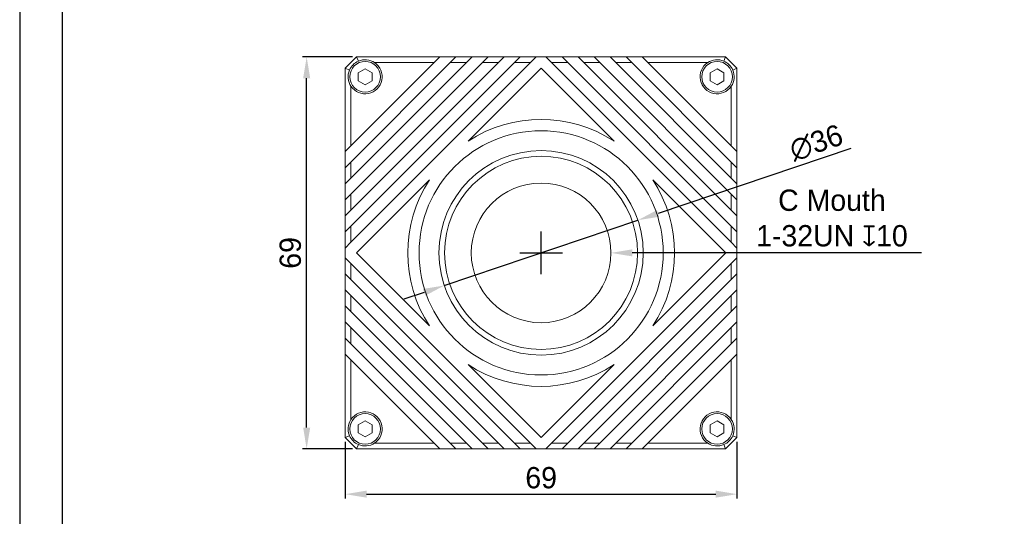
# Model space of a CAD drawing. Header units: millimetres. Extents: x 0 to 297, y 0 to 210.
# Tile 2 of 48: x 0 to 116, y 83 to 141. Entities that reach past the tile are written whole.
import ezdxf
from ezdxf.enums import TextEntityAlignment as Align

# ---------------------------------------------------------------- set-up
doc = ezdxf.new("R2010")
doc.units = ezdxf.units.MM
doc.layers.add('1', color=7, linetype='Continuous', true_color=0xffffff)
doc.styles.add('LL', font='txt')
doc.dimstyles.new('ISO-25', dxfattribs={"dimtxt": 2.5, "dimasz": 2.5, "dimexe": 0.5, "dimexo": 0.5, "dimtad": 1, "dimlfac": 1.5, "dimtxsty": 'LL', "dimcen": 2.5, "dimadec": 0, "dimazin": 0, "dimtfac": 1, "dimtmove": 0, "dimatfit": 3, "dimfxl": 1, "dimarcsym": 0})
doc.dimstyles.new('ISO-25(2)', dxfattribs={"dimtxt": 2.5, "dimasz": 2.5, "dimexe": 0.5, "dimexo": 0.5, "dimtad": 1, "dimtih": 1, "dimtoh": 1, "dimlfac": 1.5, "dimtxsty": 'LL', "dimcen": 2.5, "dimadec": 0, "dimazin": 0, "dimtfac": 1, "dimtofl": 0, "dimtmove": 0, "dimatfit": 3, "dimfxl": 1, "dimarcsym": 0})

# ---------------------------------------------------------------- blocks, each defined once
blk = doc.blocks.new('Machine Drawing')
blk.add_lwpolyline([(8707.22, 6904.8), (8994.22, 6904.8), (8994.22, 7104.8), (8707.22, 7104.8)], close=True)
at = {"layer": '1'}
blk.add_lwpolyline([(8999.22, 7109.8), (8702.22, 7109.8), (8702.22, 6899.8), (8999.22, 6899.8)], close=True, dxfattribs=at)
at = {"style": 'LL', "flags": 8}
for tag, p in [('DESIGNER', (8878.03, 6920.71)), ('DOCUMENT.NAME', (8972.8, 6920.71)), ('AUDITOR', (8878.03, 6914.34)), ('SCALE', (8893.14, 6914.34)), ('TOLERANCE', (8904.35, 6914.34)), ('UNIT', (8915.56, 6914.34)), ('WEIGHT', (8926.77, 6914.34)), ('DOCUMENT.NUMBER', (8972.8, 6914.34)), ('APPROVER', (8878.03, 6907.98)), ('APPROVAL.TIME', (8921.16, 6907.98)), ('VERSION', (8960.87, 6907.98))]:
    blk.add_attdef(tag, text='', height=2, dxfattribs=at).set_placement(p, align=Align.MIDDLE_CENTER)
blk = doc.blocks.new('*D20')
at = {"color": 0, "lineweight": -2, "transparency": 16777216}
for p, q in [((61.24, 111.35), (61.24, 116.35)), ((58.74, 113.85), (63.74, 113.85)), ((105.89, 113.85), (71.94, 113.85))]:
    blk.add_line(p, q, dxfattribs=at)
at = {"color": 0, "lineweight": 18, "transparency": 16777216}
blk.add_solid([(71.94, 114.27), (71.94, 113.44), (69.44, 113.85)], dxfattribs=at)
at = {"layer": 'Defpoints', "color": 0, "lineweight": 18, "transparency": 16777216}
for p in [(53.04, 113.85), (69.44, 113.85)]:
    blk.add_point(p, dxfattribs=at)
at = {"color": 0, "lineweight": 18, "transparency": 16777216, "insert": (95.39, 117.93), "char_height": 2.5, "attachment_point": 5, "style": 'LL'}
blk.add_mtext('C Mouth\\P1-32UN {\\Fgdt|c134;x}10', dxfattribs=at)
blk = doc.blocks.new('*D21')
at = {"color": 0, "lineweight": -2, "transparency": 16777216}
for p, q in [((97.6, 126.11), (74.98, 118.49)), ((49.87, 110.02), (72.61, 117.69)), ((47.5, 109.22), (45.13, 108.42))]:
    blk.add_line(p, q, dxfattribs=at)
at = {"color": 0, "lineweight": 18, "transparency": 16777216}
for points in [[(74.84, 118.88), (75.11, 118.09), (72.61, 117.69)], [(47.36, 109.62), (47.63, 108.83), (49.87, 110.02)]]:
    blk.add_solid(points, dxfattribs=at)
at = {"layer": 'Defpoints', "color": 0, "lineweight": 18, "transparency": 16777216}
for p in [(72.61, 117.69), (49.87, 110.02)]:
    blk.add_point(p, dxfattribs=at)
at = {"color": 0, "lineweight": 18, "transparency": 16777216, "insert": (93.55, 126.77), "char_height": 2.5, "attachment_point": 5, "rotation": 18.6284, "style": 'LL'}
blk.add_mtext('∅36', dxfattribs=at)
blk = doc.blocks.new('*D22')
at = {"color": 0, "lineweight": -2, "transparency": 16777216}
for p, q in [((38.24, 91.69), (38.24, 85.03)), ((84.24, 91.69), (84.24, 85.03)), ((40.74, 85.53), (81.74, 85.53))]:
    blk.add_line(p, q, dxfattribs=at)
at = {"color": 0, "lineweight": 18, "transparency": 16777216}
for points in [[(40.74, 85.95), (40.74, 85.12), (38.24, 85.53)], [(81.74, 85.95), (81.74, 85.12), (84.24, 85.53)]]:
    blk.add_solid(points, dxfattribs=at)
at = {"layer": 'Defpoints', "color": 0, "lineweight": 18, "transparency": 16777216}
for p in [(38.24, 92.19), (84.24, 92.19), (84.24, 85.53)]:
    blk.add_point(p, dxfattribs=at)
at = {"color": 0, "lineweight": 18, "transparency": 16777216, "insert": (61.24, 87.45), "char_height": 2.5, "attachment_point": 5, "style": 'LL'}
blk.add_mtext('69', dxfattribs=at)
blk = doc.blocks.new('*D23')
at = {"color": 0, "lineweight": -2, "transparency": 16777216}
for p, q in [((39.07, 136.85), (33.2, 136.85)), ((33.7, 93.35), (33.7, 134.35)), ((39.07, 90.85), (33.2, 90.85))]:
    blk.add_line(p, q, dxfattribs=at)
at = {"color": 0, "lineweight": 18, "transparency": 16777216}
for points in [[(33.29, 134.35), (34.12, 134.35), (33.7, 136.85)], [(33.29, 93.35), (34.12, 93.35), (33.7, 90.85)]]:
    blk.add_solid(points, dxfattribs=at)
at = {"layer": 'Defpoints', "color": 0, "lineweight": 18, "transparency": 16777216}
for p in [(33.7, 136.85), (39.57, 136.85), (39.57, 90.85)]:
    blk.add_point(p, dxfattribs=at)
at = {"color": 0, "lineweight": 18, "transparency": 16777216, "insert": (31.79, 113.85), "char_height": 2.5, "attachment_point": 5, "rotation": 90, "style": 'LL'}
blk.add_mtext('69', dxfattribs=at)

msp = doc.modelspace()

# ---------------------------------------------------------------- linework, layer by layer
at = {"layer": '1', "color": 7, "linetype": 'Continuous', "lineweight": 13}
for p, q in [((38.2365, 135.5208), (39.5698, 136.8541)), ((39.5698, 136.8541), (49.3526, 136.8541)), ((39.5698, 136.8541), (39.7759, 136.3565)), ((49.3526, 136.8541), (48.6859, 136.1875)), ((51.2382, 136.8541), (49.3526, 136.8541)), ((50.5715, 136.1875), (51.2382, 136.8541)), ((51.2382, 136.8541), (53.1238, 136.8541)), ((53.1238, 136.8541), (52.4571, 136.1875)), ((55.0094, 136.8541), (53.1238, 136.8541)), ((54.3427, 136.1875), (55.0094, 136.8541)), ((55.0094, 136.8541), (56.895, 136.8541)), ((56.895, 136.8541), (56.2284, 136.1875)), ((58.7806, 136.8541), (56.895, 136.8541)), ((58.114, 136.1875), (58.7806, 136.8541)), ((58.7806, 136.8541), (60.6663, 136.8541)), ((60.6663, 136.8541), (59.9996, 136.1875)), ((61.8067, 136.8541), (60.6663, 136.8541)), ((62.4734, 136.1875), (61.8067, 136.8541)), ((61.8067, 136.8541), (63.6923, 136.8541)), ((65.5779, 136.8541), (63.6923, 136.8541)), ((63.6923, 136.8541), (64.359, 136.1875)), ((66.2446, 136.1875), (65.5779, 136.8541)), ((65.5779, 136.8541), (67.4636, 136.8541)), ((69.3492, 136.8541), (67.4636, 136.8541)), ((67.4636, 136.8541), (68.1302, 136.1875)), ((70.0159, 136.1875), (69.3492, 136.8541)), ((69.3492, 136.8541), (71.2348, 136.8541)), ((73.1204, 136.8541), (71.2348, 136.8541)), ((71.2348, 136.8541), (71.9015, 136.1875)), ((73.7871, 136.1875), (73.1204, 136.8541)), ((73.1204, 136.8541), (82.9032, 136.8541)), ((82.9032, 136.8541), (82.697, 136.3565)), ((82.9032, 136.8541), (84.2365, 135.5208)), ((38.2365, 135.5208), (38.7341, 135.3147)), ((38.2365, 125.7381), (38.2365, 135.5208)), ((48.6859, 136.1875), (38.9032, 126.4047)), ((56.2284, 136.1875), (38.9032, 118.8623)), ((38.9032, 120.7479), (54.3427, 136.1875)), ((38.9032, 124.5191), (50.5715, 136.1875)), ((52.4571, 136.1875), (38.9032, 122.6335)), ((38.9032, 116.9766), (58.114, 136.1875)), ((59.9996, 136.1875), (38.9032, 115.091)), ((40.5698, 135.4541), (39.7615, 134.9875)), ((41.3781, 134.9875), (40.5698, 135.4541)), ((48.6859, 136.1875), (41.6754, 136.1875)), ((52.4571, 136.1875), (50.5715, 136.1875)), ((52.6672, 126.9695), (61.2365, 135.5387)), ((56.2284, 136.1875), (54.3427, 136.1875)), ((59.9996, 136.1875), (58.114, 136.1875)), ((61.2365, 135.5387), (69.8058, 126.9695)), ((64.359, 136.1875), (62.4734, 136.1875)), ((83.5698, 115.091), (62.4734, 136.1875)), ((64.359, 136.1875), (83.5698, 116.9766)), ((83.5698, 118.8623), (66.2446, 136.1875)), ((68.1302, 136.1875), (66.2446, 136.1875)), ((68.1302, 136.1875), (83.5698, 120.7479)), ((83.5698, 122.6335), (70.0159, 136.1875)), ((71.9015, 136.1875), (70.0159, 136.1875)), ((71.9015, 136.1875), (83.5698, 124.5191)), ((83.5698, 126.4047), (73.7871, 136.1875)), ((80.7976, 136.1875), (73.7871, 136.1875)), ((81.9032, 135.4541), (81.0949, 134.9875)), ((82.7114, 134.9875), (81.9032, 135.4541)), ((83.7388, 135.3147), (84.2365, 135.5208)), ((84.2365, 135.5208), (84.2365, 125.7381)), ((39.7615, 134.9875), (39.7615, 134.0541)), ((41.3781, 134.0541), (41.3781, 134.9875)), ((81.0949, 134.9875), (81.0949, 134.0541)), ((82.7114, 134.0541), (82.7114, 134.9875)), ((38.9032, 133.4153), (38.9032, 126.4047)), ((39.7615, 134.0541), (40.5698, 133.5875)), ((40.5698, 133.5875), (41.3781, 134.0541)), ((81.0949, 134.0541), (81.9032, 133.5875)), ((81.9032, 133.5875), (82.7114, 134.0541)), ((83.5698, 126.4047), (83.5698, 133.4153)), ((38.9032, 126.4047), (38.2365, 125.7381)), ((84.2365, 125.7381), (83.5698, 126.4047)), ((38.2365, 125.7381), (38.2365, 123.8524)), ((84.2365, 123.8524), (84.2365, 125.7381)), ((38.2365, 123.8524), (38.9032, 124.5191)), ((38.2365, 121.9668), (38.2365, 123.8524)), ((38.9032, 124.5191), (38.9032, 122.6335)), ((83.5698, 124.5191), (84.2365, 123.8524)), ((83.5698, 122.6335), (83.5698, 124.5191)), ((84.2365, 123.8524), (84.2365, 121.9668)), ((38.9032, 122.6335), (38.2365, 121.9668)), ((84.2365, 121.9668), (83.5698, 122.6335)), ((38.2365, 121.9668), (38.2365, 120.0812)), ((39.5519, 113.8541), (48.1212, 122.4234)), ((74.3518, 122.4234), (82.9211, 113.8541)), ((84.2365, 120.0812), (84.2365, 121.9668)), ((38.2365, 120.0812), (38.9032, 120.7479)), ((38.9032, 120.7479), (38.9032, 118.8623)), ((83.5698, 120.7479), (84.2365, 120.0812)), ((83.5698, 118.8623), (83.5698, 120.7479)), ((38.2365, 118.1956), (38.2365, 120.0812)), ((84.2365, 120.0812), (84.2365, 118.1956)), ((38.9032, 118.8623), (38.2365, 118.1956)), ((38.2365, 118.1956), (38.2365, 116.31)), ((84.2365, 118.1956), (83.5698, 118.8623)), ((84.2365, 116.31), (84.2365, 118.1956)), ((38.2365, 116.31), (38.9032, 116.9766)), ((38.9032, 116.9766), (38.9032, 115.091)), ((83.5698, 116.9766), (84.2365, 116.31)), ((83.5698, 115.091), (83.5698, 116.9766)), ((38.2365, 114.4244), (38.2365, 116.31)), ((84.2365, 116.31), (84.2365, 114.4244)), ((38.9032, 115.091), (38.2365, 114.4244)), ((84.2365, 114.4244), (83.5698, 115.091)), ((38.2365, 114.4244), (38.2365, 113.2839)), ((48.1212, 105.2849), (39.5519, 113.8541)), ((82.9211, 113.8541), (74.3518, 105.2849)), ((84.2365, 113.2839), (84.2365, 114.4244)), ((38.2365, 113.2839), (38.9032, 112.6172)), ((38.2365, 111.3983), (38.2365, 113.2839)), ((38.9032, 112.6172), (59.9996, 91.5208)), ((38.9032, 112.6172), (38.9032, 110.7316)), ((62.4734, 91.5208), (83.5698, 112.6172)), ((83.5698, 112.6172), (84.2365, 113.2839)), ((83.5698, 110.7316), (83.5698, 112.6172)), ((84.2365, 113.2839), (84.2365, 111.3983)), ((38.2365, 111.3983), (38.2365, 109.5127)), ((38.9032, 110.7316), (38.2365, 111.3983)), ((84.2365, 111.3983), (83.5698, 110.7316)), ((84.2365, 109.5127), (84.2365, 111.3983)), ((58.114, 91.5208), (38.9032, 110.7316)), ((83.5698, 110.7316), (64.359, 91.5208)), ((38.2365, 109.5127), (38.9032, 108.846)), ((38.2365, 107.627), (38.2365, 109.5127)), ((38.9032, 108.846), (56.2284, 91.5208)), ((38.9032, 108.846), (38.9032, 106.9604)), ((66.2446, 91.5208), (83.5698, 108.846)), ((83.5698, 108.846), (84.2365, 109.5127)), ((83.5698, 106.9604), (83.5698, 108.846)), ((84.2365, 109.5127), (84.2365, 107.627)), ((38.2365, 107.627), (38.2365, 105.7414)), ((38.9032, 106.9604), (38.2365, 107.627)), ((84.2365, 107.627), (83.5698, 106.9604)), ((84.2365, 105.7414), (84.2365, 107.627)), ((54.3427, 91.5208), (38.9032, 106.9604)), ((83.5698, 106.9604), (68.1302, 91.5208)), ((38.2365, 105.7414), (38.9032, 105.0748)), ((38.2365, 103.8558), (38.2365, 105.7414)), ((83.5698, 105.0748), (84.2365, 105.7414)), ((84.2365, 105.7414), (84.2365, 103.8558)), ((38.9032, 105.0748), (52.4571, 91.5208)), ((38.9032, 105.0748), (38.9032, 103.1891)), ((70.0159, 91.5208), (83.5698, 105.0748)), ((83.5698, 103.1891), (83.5698, 105.0748)), ((38.2365, 103.8558), (38.2365, 101.9702)), ((38.9032, 103.1891), (38.2365, 103.8558)), ((50.5715, 91.5208), (38.9032, 103.1891)), ((83.5698, 103.1891), (71.9015, 91.5208)), ((84.2365, 103.8558), (83.5698, 103.1891)), ((84.2365, 101.9702), (84.2365, 103.8558)), ((38.2365, 101.9702), (38.9032, 101.3035)), ((38.2365, 92.1875), (38.2365, 101.9702)), ((83.5698, 101.3035), (84.2365, 101.9702)), ((84.2365, 101.9702), (84.2365, 92.1875)), ((38.9032, 101.3035), (48.6859, 91.5208)), ((38.9032, 101.3035), (38.9032, 94.293)), ((61.2365, 92.1695), (52.6672, 100.7388)), ((69.8058, 100.7388), (61.2365, 92.1695)), ((73.7871, 91.5208), (83.5698, 101.3035)), ((83.5698, 94.293), (83.5698, 101.3035)), ((40.5698, 94.1208), (39.7615, 93.6541)), ((41.3781, 93.6541), (40.5698, 94.1208)), ((81.9032, 94.1208), (81.0949, 93.6541)), ((82.7114, 93.6541), (81.9032, 94.1208)), ((39.7615, 93.6541), (39.7615, 92.7208)), ((39.7615, 92.7208), (40.5698, 92.2541)), ((40.5698, 92.2541), (41.3781, 92.7208)), ((41.3781, 92.7208), (41.3781, 93.6541)), ((81.0949, 93.6541), (81.0949, 92.7208)), ((81.0949, 92.7208), (81.9032, 92.2541)), ((81.9032, 92.2541), (82.7114, 92.7208)), ((82.7114, 92.7208), (82.7114, 93.6541)), ((38.7341, 92.3936), (38.2365, 92.1875)), ((39.5698, 90.8541), (38.2365, 92.1875)), ((39.7759, 91.3518), (39.5698, 90.8541)), ((41.6754, 91.5208), (48.6859, 91.5208)), ((48.6859, 91.5208), (49.3526, 90.8541)), ((51.2382, 90.8541), (50.5715, 91.5208)), ((50.5715, 91.5208), (52.4571, 91.5208)), ((52.4571, 91.5208), (53.1238, 90.8541)), ((55.0094, 90.8541), (54.3427, 91.5208)), ((54.3427, 91.5208), (56.2284, 91.5208)), ((56.2284, 91.5208), (56.895, 90.8541)), ((58.7806, 90.8541), (58.114, 91.5208)), ((58.114, 91.5208), (59.9996, 91.5208)), ((59.9996, 91.5208), (60.6663, 90.8541)), ((61.8067, 90.8541), (62.4734, 91.5208)), ((62.4734, 91.5208), (64.359, 91.5208)), ((64.359, 91.5208), (63.6923, 90.8541)), ((65.5779, 90.8541), (66.2446, 91.5208)), ((66.2446, 91.5208), (68.1302, 91.5208)), ((68.1302, 91.5208), (67.4636, 90.8541)), ((69.3492, 90.8541), (70.0159, 91.5208)), ((70.0159, 91.5208), (71.9015, 91.5208)), ((71.9015, 91.5208), (71.2348, 90.8541)), ((73.1204, 90.8541), (73.7871, 91.5208)), ((73.7871, 91.5208), (80.7976, 91.5208)), ((82.697, 91.3518), (82.9032, 90.8541)), ((84.2365, 92.1875), (82.9032, 90.8541)), ((84.2365, 92.1875), (83.7388, 92.3936)), ((49.3526, 90.8541), (39.5698, 90.8541)), ((49.3526, 90.8541), (51.2382, 90.8541)), ((53.1238, 90.8541), (51.2382, 90.8541)), ((53.1238, 90.8541), (55.0094, 90.8541)), ((56.895, 90.8541), (55.0094, 90.8541)), ((56.895, 90.8541), (58.7806, 90.8541)), ((60.6663, 90.8541), (58.7806, 90.8541)), ((60.6663, 90.8541), (61.8067, 90.8541)), ((63.6923, 90.8541), (61.8067, 90.8541)), ((63.6923, 90.8541), (65.5779, 90.8541)), ((67.4636, 90.8541), (65.5779, 90.8541)), ((67.4636, 90.8541), (69.3492, 90.8541)), ((71.2348, 90.8541), (69.3492, 90.8541)), ((71.2348, 90.8541), (73.1204, 90.8541)), ((82.9032, 90.8541), (73.1204, 90.8541))]:
    msp.add_line(p, q, dxfattribs=at)
for centre, radius in [((40.5698, 134.5208), 1.8), ((40.5698, 134.5208), 1.8), ((81.9032, 134.5208), 1.8), ((81.9032, 134.5208), 1.8), ((61.2365, 113.8541), 14.3333), ((61.2365, 113.8541), 12), ((61.2365, 113.8541), 11.3333), ((61.2365, 113.8541), 8.2), ((40.5698, 93.1875), 1.8), ((81.9032, 93.1875), 1.8)]:
    msp.add_circle(centre, radius, dxfattribs=at)
for centre, radius, start, end in [((40.5698, 134.5208), 2, 56.44269, 113.386731), ((81.9032, 134.5208), 2, 66.613269, 123.55731), ((40.5698, 134.5208), 2, 156.613269, 213.55731), ((40.5698, 134.5208), 2, 113.386731, 156.613269), ((40.5698, 134.5208), 2, 213.55731, 56.44269), ((81.9032, 134.5208), 2, 123.55731, 326.44269), ((81.9032, 134.5208), 2, 23.386731, 66.613269), ((81.9032, 134.5208), 2, 326.44269, 23.386731), ((61.2365, 113.8541), 15.6667, 56.840274, 123.159726), ((61.2365, 113.8541), 15.6667, 146.840274, 213.159726), ((61.2365, 113.8541), 15.6667, 326.840274, 33.159726), ((61.2365, 113.8541), 15.6667, 236.840274, 303.159726), ((40.5698, 93.1875), 1.8, 180, 179.99438), ((40.5698, 93.1875), 2, 303.55731, 146.44269), ((81.9032, 93.1875), 2, 33.55731, 236.44269), ((81.9032, 93.1875), 1.8, 180, 179.99438), ((40.5698, 93.1875), 2, 146.44269, 203.386731), ((81.9032, 93.1875), 2, 336.613269, 33.55731), ((40.5698, 93.1875), 2, 203.386731, 246.613269), ((40.5698, 93.1875), 2, 246.613269, 303.55731), ((81.9032, 93.1875), 2, 236.44269, 293.386731), ((81.9032, 93.1875), 2, 293.386731, 336.613269)]:
    msp.add_arc(centre, radius, start, end, dxfattribs=at)

# ---------------------------------------------------------------- block references
msp.add_blockref('Machine Drawing', (-8702.2212, -6899.8003))

# ---------------------------------------------------------------- dimensions: what is measured, and where the dimension line sits
at = {"lineweight": 18}
dim = msp.add_linear_dim(base=(33.7023, 136.8541), p1=(39.5698, 90.8541), p2=(39.5698, 136.8541), angle=90, dimstyle='ISO-25', dxfattribs=at)
dim.commit()
dim.dimension.update_dxf_attribs({"geometry": '*D23', "text_midpoint": (31.7853, 113.8541)})
dim = msp.add_diameter_dim_2p(p1=(49.8652, 110.021), p2=(72.6078, 117.6873), dimstyle='ISO-25', dxfattribs=at)
dim.commit()
dim.dimension.update_dxf_attribs({"geometry": '*D21', "text_midpoint": (94.1601, 124.9523), "dimtype": 163})
dim = msp.add_diameter_dim_2p(p1=(53.0365, 113.8541), p2=(69.4365, 113.8541), text='C Mouth\\P1-32UN {\\Fgdt|c134;x}10', dimstyle='ISO-25(2)', dxfattribs=at)
dim.commit()
dim.dimension.update_dxf_attribs({"geometry": '*D20', "text_midpoint": (95.3934, 113.8541), "dimtype": 163})
dim = msp.add_linear_dim(base=(84.2365, 85.5339), p1=(38.2365, 92.1875), p2=(84.2365, 92.1875), dimstyle='ISO-25', dxfattribs=at)
dim.commit()
dim.dimension.update_dxf_attribs({"geometry": '*D22', "text_midpoint": (61.2365, 87.4509)})

doc.saveas('drawing.dxf')
